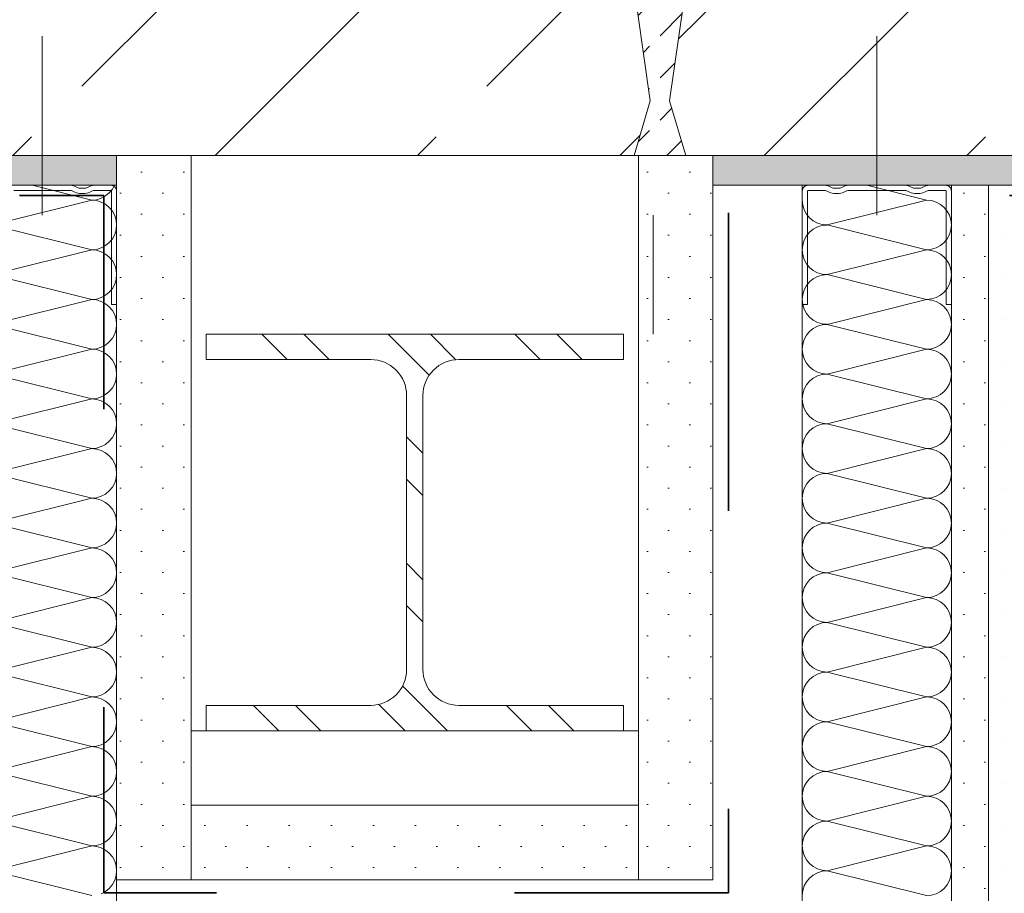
# Model space of a CAD drawing. Header units: metres. Extents: x 39.6 to 62.6, y -3.3 to 8.
# Tile 26 of 48: x 44.372 to 44.703, y 4.177 to 4.471. Entities that reach past the tile are written whole.
import ezdxf

# ---------------------------------------------------------------- set-up
doc = ezdxf.new("R2010")
doc.units = ezdxf.units.M
doc.header["$MEASUREMENT"] = 0
doc.linetypes.add('Achse', pattern=[0.08, 0.04, -0.02, 0, -0.02])
doc.linetypes.add('Strichlinie eng', pattern=[0.046, 0.03, -0.016])
for name, color, linetype in [('301 - Elemente.Linie', 7, 'Continuous'), ('302 - Elemente.Schraffur', 7, 'Continuous'), ('603 - Struktur.Bodenplatte_ Decke Roh', 7, 'Continuous'), ('660 - Unterkonstruktion.Trockenbau', 7, 'Continuous'), ('Neubau_606 - Struktur.Wand Innen Ausbau', 7, 'Continuous'), ('Neubau_612 - Struktur.Stahlbau', 7, 'Continuous'), ('Neubau_653 - Abdeckung.TB Verkofferung', 7, 'Continuous'), ('Neubau_660 - Unterkonstruktion.Trockenbau', 7, 'Continuous')]:
    doc.layers.add(name, color=color, linetype=linetype)
pattern_1 = [(45, (0, 0), (-0.0070710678, 0.0070710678), [0, -0.01])]

# ---------------------------------------------------------------- blocks, each defined once
blk = doc.blocks.new('*X1')
at = {"layer": 'Neubau_606 - Struktur.Wand Innen Ausbau', "color": 1, "linetype": 'Continuous', "lineweight": 5}
for p, q in [((44.39667, 4.41), (44.37667, 4.415)), ((44.4013, 4.4114), (44.40256, 4.41244)), ((44.40256, 4.41244), (44.4036, 4.4137)), ((44.4036, 4.4137), (44.40429, 4.415)), ((44.39667, 4.41), (44.36333, 4.40167)), ((44.39667, 4.41), (44.39829, 4.41016)), ((44.39829, 4.40984), (44.39667, 4.41)), ((44.39829, 4.41016), (44.39986, 4.41063)), ((44.39986, 4.40937), (44.39829, 4.40984)), ((44.39986, 4.41063), (44.4013, 4.4114)), ((44.4013, 4.4086), (44.39986, 4.40937)), ((44.40256, 4.40756), (44.4013, 4.4086)), ((44.4036, 4.4063), (44.40256, 4.40756)), ((44.40437, 4.40486), (44.4036, 4.4063)), ((44.40484, 4.40329), (44.40437, 4.40486)), ((44.405, 4.40167), (44.40484, 4.40329)), ((44.39667, 4.39333), (44.36333, 4.40167)), ((44.40437, 4.39848), (44.40484, 4.40004)), ((44.40484, 4.40004), (44.405, 4.40167)), ((44.4013, 4.39474), (44.40256, 4.39577)), ((44.40256, 4.39577), (44.4036, 4.39704)), ((44.4036, 4.39704), (44.40437, 4.39848)), ((44.39667, 4.39333), (44.36333, 4.385)), ((44.39667, 4.39333), (44.39829, 4.39349)), ((44.39829, 4.39317), (44.39667, 4.39333)), ((44.39829, 4.39349), (44.39986, 4.39397)), ((44.39986, 4.3927), (44.39829, 4.39317)), ((44.39986, 4.39397), (44.4013, 4.39474)), ((44.4013, 4.39193), (44.39986, 4.3927)), ((44.40256, 4.39089), (44.4013, 4.39193)), ((44.4036, 4.38963), (44.40256, 4.39089)), ((44.40437, 4.38819), (44.4036, 4.38963)), ((44.40484, 4.38663), (44.40437, 4.38819)), ((44.405, 4.385), (44.40484, 4.38663)), ((44.39667, 4.37667), (44.36333, 4.385)), ((44.40437, 4.38181), (44.40484, 4.38337)), ((44.40484, 4.38337), (44.405, 4.385)), ((44.4013, 4.37807), (44.40256, 4.37911)), ((44.40256, 4.37911), (44.4036, 4.38037)), ((44.4036, 4.38037), (44.40437, 4.38181)), ((44.39667, 4.37667), (44.36333, 4.36833)), ((44.39667, 4.37667), (44.39829, 4.37683)), ((44.39829, 4.37651), (44.39667, 4.37667)), ((44.39829, 4.37683), (44.39986, 4.3773)), ((44.39986, 4.37603), (44.39829, 4.37651)), ((44.39986, 4.3773), (44.4013, 4.37807)), ((44.4013, 4.37526), (44.39986, 4.37603)), ((44.40256, 4.37423), (44.4013, 4.37526)), ((44.4036, 4.37296), (44.40256, 4.37423)), ((44.40437, 4.37152), (44.4036, 4.37296)), ((44.40484, 4.36996), (44.40437, 4.37152)), ((44.405, 4.36833), (44.40484, 4.36996)), ((44.39667, 4.36), (44.36333, 4.36833)), ((44.40437, 4.36514), (44.40484, 4.36671)), ((44.40484, 4.36671), (44.405, 4.36833)), ((44.40256, 4.36244), (44.4036, 4.3637)), ((44.4036, 4.3637), (44.40437, 4.36514)), ((44.39667, 4.36), (44.36333, 4.35167)), ((44.39667, 4.36), (44.39829, 4.36016)), ((44.39829, 4.35984), (44.39667, 4.36)), ((44.39829, 4.36016), (44.39986, 4.36063)), ((44.39986, 4.35937), (44.39829, 4.35984)), ((44.39986, 4.36063), (44.4013, 4.3614)), ((44.4013, 4.3586), (44.39986, 4.35937)), ((44.4013, 4.3614), (44.40256, 4.36244)), ((44.40256, 4.35756), (44.4013, 4.3586)), ((44.4036, 4.3563), (44.40256, 4.35756)), ((44.40437, 4.35486), (44.4036, 4.3563)), ((44.40484, 4.35329), (44.40437, 4.35486)), ((44.405, 4.35167), (44.40484, 4.35329)), ((44.39667, 4.34333), (44.36333, 4.35167)), ((44.40437, 4.34848), (44.40484, 4.35004)), ((44.40484, 4.35004), (44.405, 4.35167)), ((44.40256, 4.34577), (44.4036, 4.34704)), ((44.4036, 4.34704), (44.40437, 4.34848)), ((44.39667, 4.34333), (44.36333, 4.335)), ((44.39667, 4.34333), (44.39829, 4.34349)), ((44.39829, 4.34317), (44.39667, 4.34333)), ((44.39829, 4.34349), (44.39986, 4.34397)), ((44.39986, 4.3427), (44.39829, 4.34317)), ((44.39986, 4.34397), (44.4013, 4.34474)), ((44.4013, 4.34474), (44.40256, 4.34577)), ((44.4013, 4.34193), (44.39986, 4.3427)), ((44.40256, 4.34089), (44.4013, 4.34193)), ((44.4036, 4.33963), (44.40256, 4.34089)), ((44.40437, 4.33819), (44.4036, 4.33963)), ((44.40484, 4.33663), (44.40437, 4.33819)), ((44.405, 4.335), (44.40484, 4.33663)), ((44.39667, 4.32667), (44.36333, 4.335)), ((44.40437, 4.33181), (44.40484, 4.33337)), ((44.40484, 4.33337), (44.405, 4.335)), ((44.40256, 4.32911), (44.4036, 4.33037)), ((44.4036, 4.33037), (44.40437, 4.33181)), ((44.39667, 4.32667), (44.36333, 4.31833)), ((44.39667, 4.32667), (44.39829, 4.32683)), ((44.39829, 4.32651), (44.39667, 4.32667)), ((44.39829, 4.32683), (44.39986, 4.3273)), ((44.39986, 4.32603), (44.39829, 4.32651)), ((44.39986, 4.3273), (44.4013, 4.32807)), ((44.4013, 4.32807), (44.40256, 4.32911)), ((44.4013, 4.32526), (44.39986, 4.32603)), ((44.40256, 4.32423), (44.4013, 4.32526)), ((44.4036, 4.32296), (44.40256, 4.32423)), ((44.40437, 4.32152), (44.4036, 4.32296)), ((44.40484, 4.31996), (44.40437, 4.32152)), ((44.405, 4.31833), (44.40484, 4.31996)), ((44.39667, 4.31), (44.36333, 4.31833)), ((44.40437, 4.31514), (44.40484, 4.31671)), ((44.40484, 4.31671), (44.405, 4.31833)), ((44.40256, 4.31244), (44.4036, 4.3137)), ((44.4036, 4.3137), (44.40437, 4.31514)), ((44.39667, 4.31), (44.36333, 4.30167)), ((44.39667, 4.31), (44.39829, 4.31016)), ((44.39829, 4.30984), (44.39667, 4.31)), ((44.39829, 4.31016), (44.39986, 4.31063)), ((44.39986, 4.30937), (44.39829, 4.30984)), ((44.39986, 4.31063), (44.4013, 4.3114)), ((44.4013, 4.3114), (44.40256, 4.31244)), ((44.4013, 4.3086), (44.39986, 4.30937)), ((44.40256, 4.30756), (44.4013, 4.3086)), ((44.4036, 4.3063), (44.40256, 4.30756)), ((44.40437, 4.30486), (44.4036, 4.3063)), ((44.40484, 4.30329), (44.40437, 4.30486)), ((44.405, 4.30167), (44.40484, 4.30329)), ((44.39667, 4.29333), (44.36333, 4.30167)), ((44.40437, 4.29848), (44.40484, 4.30004)), ((44.40484, 4.30004), (44.405, 4.30167)), ((44.40256, 4.29577), (44.4036, 4.29704)), ((44.4036, 4.29704), (44.40437, 4.29848)), ((44.39667, 4.29333), (44.36333, 4.285)), ((44.39667, 4.29333), (44.39829, 4.29349)), ((44.39829, 4.29317), (44.39667, 4.29333)), ((44.39829, 4.29349), (44.39986, 4.29397)), ((44.39986, 4.29397), (44.4013, 4.29474)), ((44.4013, 4.29474), (44.40256, 4.29577)), ((44.39986, 4.2927), (44.39829, 4.29317)), ((44.4013, 4.29193), (44.39986, 4.2927)), ((44.40256, 4.29089), (44.4013, 4.29193)), ((44.4036, 4.28963), (44.40256, 4.29089)), ((44.40437, 4.28819), (44.4036, 4.28963)), ((44.40484, 4.28663), (44.40437, 4.28819)), ((44.39667, 4.27667), (44.36333, 4.285)), ((44.40437, 4.28181), (44.40484, 4.28337)), ((44.405, 4.285), (44.40484, 4.28663)), ((44.40484, 4.28337), (44.405, 4.285)), ((44.40256, 4.27911), (44.4036, 4.28037)), ((44.4036, 4.28037), (44.40437, 4.28181)), ((44.39667, 4.27667), (44.39829, 4.27683)), ((44.39829, 4.27683), (44.39986, 4.2773)), ((44.39986, 4.2773), (44.4013, 4.27807)), ((44.4013, 4.27807), (44.40256, 4.27911)), ((44.39667, 4.27667), (44.36333, 4.26833)), ((44.39829, 4.27651), (44.39667, 4.27667)), ((44.39986, 4.27603), (44.39829, 4.27651)), ((44.4013, 4.27526), (44.39986, 4.27603)), ((44.40256, 4.27423), (44.4013, 4.27526)), ((44.4036, 4.27296), (44.40256, 4.27423)), ((44.40437, 4.27152), (44.4036, 4.27296)), ((44.40484, 4.26996), (44.40437, 4.27152)), ((44.39667, 4.26), (44.36333, 4.26833)), ((44.405, 4.26833), (44.40484, 4.26996)), ((44.40484, 4.26671), (44.405, 4.26833)), ((44.40256, 4.26244), (44.4036, 4.2637)), ((44.4036, 4.2637), (44.40437, 4.26514)), ((44.40437, 4.26514), (44.40484, 4.26671)), ((44.39829, 4.26016), (44.39986, 4.26063)), ((44.39986, 4.26063), (44.4013, 4.2614)), ((44.4013, 4.2614), (44.40256, 4.26244)), ((44.39667, 4.26), (44.36333, 4.25167)), ((44.39667, 4.26), (44.39829, 4.26016)), ((44.39829, 4.25984), (44.39667, 4.26)), ((44.39986, 4.25937), (44.39829, 4.25984)), ((44.4013, 4.2586), (44.39986, 4.25937)), ((44.40256, 4.25756), (44.4013, 4.2586)), ((44.4036, 4.2563), (44.40256, 4.25756)), ((44.40437, 4.25486), (44.4036, 4.2563)), ((44.40484, 4.25329), (44.40437, 4.25486)), ((44.39667, 4.24333), (44.36333, 4.25167)), ((44.405, 4.25167), (44.40484, 4.25329)), ((44.40484, 4.25004), (44.405, 4.25167)), ((44.40256, 4.24577), (44.4036, 4.24704)), ((44.4036, 4.24704), (44.40437, 4.24848)), ((44.40437, 4.24848), (44.40484, 4.25004)), ((44.39829, 4.24349), (44.39986, 4.24397)), ((44.39986, 4.24397), (44.4013, 4.24474)), ((44.4013, 4.24474), (44.40256, 4.24577)), ((44.39667, 4.24333), (44.36333, 4.235)), ((44.39667, 4.24333), (44.39829, 4.24349)), ((44.39829, 4.24317), (44.39667, 4.24333)), ((44.39986, 4.2427), (44.39829, 4.24317)), ((44.4013, 4.24193), (44.39986, 4.2427)), ((44.40256, 4.24089), (44.4013, 4.24193)), ((44.4036, 4.23963), (44.40256, 4.24089)), ((44.40437, 4.23819), (44.4036, 4.23963)), ((44.40484, 4.23663), (44.40437, 4.23819)), ((44.39667, 4.22667), (44.36333, 4.235)), ((44.405, 4.235), (44.40484, 4.23663)), ((44.40484, 4.23337), (44.405, 4.235)), ((44.4036, 4.23037), (44.40437, 4.23181)), ((44.40437, 4.23181), (44.40484, 4.23337)), ((44.39829, 4.22683), (44.39986, 4.2273)), ((44.39986, 4.2273), (44.4013, 4.22807)), ((44.4013, 4.22807), (44.40256, 4.22911)), ((44.40256, 4.22911), (44.4036, 4.23037)), ((44.39667, 4.22667), (44.36333, 4.21833)), ((44.39667, 4.22667), (44.39829, 4.22683)), ((44.39829, 4.22651), (44.39667, 4.22667)), ((44.39986, 4.22603), (44.39829, 4.22651)), ((44.4013, 4.22526), (44.39986, 4.22603)), ((44.40256, 4.22423), (44.4013, 4.22526)), ((44.4036, 4.22296), (44.40256, 4.22423)), ((44.40437, 4.22152), (44.4036, 4.22296)), ((44.40484, 4.21996), (44.40437, 4.22152)), ((44.39667, 4.21), (44.36333, 4.21833)), ((44.405, 4.21833), (44.40484, 4.21996)), ((44.40484, 4.21671), (44.405, 4.21833)), ((44.4036, 4.2137), (44.40437, 4.21514)), ((44.40437, 4.21514), (44.40484, 4.21671)), ((44.39986, 4.21063), (44.4013, 4.2114)), ((44.4013, 4.2114), (44.40256, 4.21244)), ((44.40256, 4.21244), (44.4036, 4.2137)), ((44.39667, 4.21), (44.36333, 4.20167)), ((44.39667, 4.21), (44.39829, 4.21016)), ((44.39829, 4.20984), (44.39667, 4.21)), ((44.39829, 4.21016), (44.39986, 4.21063)), ((44.39986, 4.20937), (44.39829, 4.20984)), ((44.4013, 4.2086), (44.39986, 4.20937)), ((44.40256, 4.20756), (44.4013, 4.2086)), ((44.4036, 4.2063), (44.40256, 4.20756)), ((44.40437, 4.20486), (44.4036, 4.2063)), ((44.40484, 4.20329), (44.40437, 4.20486)), ((44.39667, 4.19333), (44.36333, 4.20167)), ((44.405, 4.20167), (44.40484, 4.20329)), ((44.40484, 4.20004), (44.405, 4.20167)), ((44.4036, 4.19704), (44.40437, 4.19848)), ((44.40437, 4.19848), (44.40484, 4.20004)), ((44.39986, 4.19397), (44.4013, 4.19474)), ((44.4013, 4.19474), (44.40256, 4.19577)), ((44.40256, 4.19577), (44.4036, 4.19704)), ((44.39667, 4.19333), (44.36333, 4.185)), ((44.39667, 4.19333), (44.39829, 4.19349)), ((44.39829, 4.19317), (44.39667, 4.19333)), ((44.39829, 4.19349), (44.39986, 4.19397)), ((44.39986, 4.1927), (44.39829, 4.19317)), ((44.4013, 4.19193), (44.39986, 4.1927)), ((44.40256, 4.19089), (44.4013, 4.19193)), ((44.4036, 4.18963), (44.40256, 4.19089)), ((44.40437, 4.18819), (44.4036, 4.18963)), ((44.40484, 4.18663), (44.40437, 4.18819)), ((44.39667, 4.17667), (44.36333, 4.185)), ((44.405, 4.185), (44.40484, 4.18663)), ((44.40484, 4.18337), (44.405, 4.185)), ((44.4036, 4.18037), (44.40437, 4.18181)), ((44.40437, 4.18181), (44.40484, 4.18337)), ((44.39986, 4.1773), (44.4013, 4.17807)), ((44.4013, 4.17807), (44.40256, 4.17911)), ((44.40256, 4.17911), (44.4036, 4.18037))]:
    blk.add_line(p, q, dxfattribs=at)
blk = doc.blocks.new('*X8')
at = {"layer": 'Neubau_606 - Struktur.Wand Innen Ausbau', "color": 1, "linetype": 'Continuous', "lineweight": 5}
for p, q in [((44.67665, 4.41), (44.65665, 4.415)), ((44.67665, 4.41), (44.64332, 4.40167)), ((44.67665, 4.39333), (44.64332, 4.40167)), ((44.67665, 4.39333), (44.64332, 4.385)), ((44.67665, 4.37667), (44.64332, 4.385)), ((44.67665, 4.37667), (44.64332, 4.36833)), ((44.67665, 4.36), (44.64332, 4.36833)), ((44.67665, 4.36), (44.64332, 4.35167)), ((44.67665, 4.34333), (44.64332, 4.35167)), ((44.67665, 4.34333), (44.64332, 4.335)), ((44.67665, 4.32667), (44.64332, 4.335)), ((44.67665, 4.32667), (44.64332, 4.31833)), ((44.67665, 4.31), (44.64332, 4.31833)), ((44.67665, 4.31), (44.64332, 4.30167)), ((44.67665, 4.29333), (44.64332, 4.30167)), ((44.67665, 4.29333), (44.64332, 4.285)), ((44.67665, 4.27667), (44.64332, 4.285)), ((44.67665, 4.27667), (44.64332, 4.26833)), ((44.67665, 4.26), (44.64332, 4.26833)), ((44.67665, 4.26), (44.64332, 4.25167)), ((44.67665, 4.24333), (44.64332, 4.25167)), ((44.67665, 4.24333), (44.64332, 4.235)), ((44.67665, 4.22667), (44.64332, 4.235)), ((44.67665, 4.22667), (44.64332, 4.21833)), ((44.67665, 4.21), (44.64332, 4.21833)), ((44.67665, 4.21), (44.64332, 4.20167)), ((44.67665, 4.19333), (44.64332, 4.20167)), ((44.67665, 4.19333), (44.64332, 4.185)), ((44.67665, 4.17667), (44.64332, 4.185))]:
    blk.add_line(p, q, dxfattribs=at)
for centre, start, end in [((44.64332, 4.41), 180, 270), ((44.67665, 4.40167), 0, 90), ((44.64332, 4.39333), 90, 180), ((44.67665, 4.40167), 270, 0), ((44.64332, 4.39333), 180, 270), ((44.67665, 4.385), 0, 90), ((44.64332, 4.37667), 90, 180), ((44.67665, 4.385), 270, 0), ((44.64332, 4.37667), 180, 270), ((44.67665, 4.36833), 0, 90), ((44.64332, 4.36), 90, 180), ((44.67665, 4.36833), 270, 0), ((44.64332, 4.36), 180, 270), ((44.67665, 4.35167), 0, 90), ((44.64332, 4.34333), 90, 180), ((44.67665, 4.35167), 270, 0), ((44.64332, 4.34333), 180, 270), ((44.67665, 4.335), 0, 90), ((44.64332, 4.32667), 90, 180), ((44.67665, 4.335), 270, 0), ((44.64332, 4.32667), 180, 270), ((44.67665, 4.31833), 0, 90), ((44.64332, 4.31), 90, 180), ((44.67665, 4.31833), 270, 0), ((44.64332, 4.31), 180, 270), ((44.67665, 4.30167), 0, 90), ((44.64332, 4.29333), 90, 180), ((44.67665, 4.30167), 270, 0), ((44.64332, 4.29333), 180, 270), ((44.67665, 4.285), 0, 90), ((44.64332, 4.27667), 90, 180), ((44.67665, 4.285), 270, 0), ((44.64332, 4.27667), 180, 270), ((44.67665, 4.26833), 0, 90), ((44.64332, 4.26), 90, 180), ((44.67665, 4.26833), 270, 0), ((44.64332, 4.26), 180, 270), ((44.67665, 4.25167), 0, 90), ((44.64332, 4.24333), 90, 180), ((44.67665, 4.25167), 270, 0), ((44.64332, 4.24333), 180, 270), ((44.67665, 4.235), 0, 90), ((44.64332, 4.22667), 90, 180), ((44.67665, 4.235), 270, 0), ((44.64332, 4.22667), 180, 270), ((44.67665, 4.21833), 0, 90), ((44.64332, 4.21), 90, 180), ((44.67665, 4.21833), 270, 0), ((44.64332, 4.21), 180, 270), ((44.67665, 4.20167), 0, 90), ((44.64332, 4.19333), 90, 180), ((44.67665, 4.20167), 270, 0), ((44.64332, 4.19333), 180, 270), ((44.67665, 4.185), 0, 90), ((44.64332, 4.17667), 90, 180), ((44.67665, 4.185), 270, 0)]:
    blk.add_arc(centre, 0.00833, start, end, dxfattribs=at)

msp = doc.modelspace()

# ---------------------------------------------------------------- hatches: boundary and pattern name
at = {"linetype": 'Continuous', "lineweight": 5}
h = msp.add_hatch(dxfattribs=at)
h.set_pattern_fill('Metall__Stahl_0001', color=1, style=0, pattern_type=2)
h.set_pattern_definition([(135, (0, 0), (0.021213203, 0.021213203), []), (135, (-0.00707, -0.00707), (0.021213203, 0.021213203), [])])
h.paths.add_polyline_path([(44.575, 4.36501), (44.435, 4.36501), (44.435, 4.35651), (44.49025, 4.35651, -0.414214), (44.50225, 4.34451), (44.50225, 4.25251, -0.414214), (44.49025, 4.24051), (44.435, 4.24051), (44.435, 4.23201), (44.575, 4.23201), (44.575, 4.24051), (44.51975, 4.24051, -0.414214), (44.50775, 4.25251), (44.50775, 4.34451, -0.414214), (44.51975, 4.35651), (44.575, 4.35651)])
at = {"layer": '302 - Elemente.Schraffur', "linetype": 'Continuous', "lineweight": 9}
h = msp.add_hatch(dxfattribs=at)
h.set_pattern_fill('Beton__unbewehrt_0001', style=0, pattern_type=2)
h.set_pattern_definition([(45, (44.58725, 4.55), (-0.014142, 0.014142), [0.015, -0.005]), (45, (44.58725, 4.564142), (-0.014142, 0.014142), [0.015, -0.005])])
h.paths.add_polyline_path([(44.6202, 4.51161), (44.62787, 4.58907), (44.61327, 4.60367), (44.6202, 4.675), (44.5543, 4.675), (44.56123, 4.60367), (44.54663, 4.58907), (44.5543, 4.51161), (44.57757, 4.48835), (44.584, 4.44331), (44.57859, 4.425), (44.58, 4.425), (44.59591, 4.425), (44.5905, 4.44331), (44.59693, 4.48835)])
at = {"layer": '603 - Struktur.Bodenplatte_ Decke Roh', "linetype": 'Continuous', "lineweight": 9}
h = msp.add_hatch(dxfattribs=at)
h.set_pattern_fill('Beton__Stahlbeton_0001', style=0, pattern_type=2)
h.set_pattern_definition([(45, (44.2915, 4.55), (-0.067882, 0.067882), []), (45, (44.25756, 4.58394), (-0.067882, 0.067882), [0.072, -0.024])])
h.paths.add_polyline_path([(44.0287, 4.675), (44.02177, 4.60367), (44.03637, 4.58907), (44.0287, 4.51161), (44.00543, 4.48835), (43.999, 4.44331), (44.00441, 4.425), (44.57859, 4.425), (44.584, 4.44331), (44.57757, 4.48835), (44.5543, 4.51161), (44.54663, 4.58907), (44.56123, 4.60367), (44.5543, 4.675)])
h.paths.add_polyline_path([(44.1165, 4.55109, 1), (44.2665, 4.55109, 1)], flags=0)
h.paths.add_polyline_path([(44.3165, 4.55109, 1), (44.4665, 4.55109, 1)], flags=0)
h = msp.add_hatch(dxfattribs=at)
h.set_pattern_fill('Beton__Stahlbeton_0001', style=0, pattern_type=2)
h.set_pattern_definition([(45, (44.883, 4.55), (-0.067882, 0.067882), []), (45, (44.84906, 4.58394), (-0.067882, 0.067882), [0.072, -0.024])])
h.paths.add_polyline_path([(44.6202, 4.675), (44.61327, 4.60367), (44.62787, 4.58907), (44.6202, 4.51161), (44.59693, 4.48835), (44.5905, 4.44331), (44.59591, 4.425), (45.17009, 4.425), (45.1755, 4.44331), (45.16907, 4.48835), (45.1458, 4.51161), (45.13813, 4.58907), (45.15273, 4.60367), (45.1458, 4.675)])
h.paths.add_polyline_path([(44.708, 4.55109, 1), (44.858, 4.55109, 1)], flags=0)
h.paths.add_polyline_path([(44.908, 4.55109, 1), (45.058, 4.55109, 1)], flags=0)
at = {"layer": '603 - Struktur.Bodenplatte_ Decke Roh', "linetype": 'Continuous', "lineweight": 5}
h = msp.add_hatch(dxfattribs=at)
h.set_pattern_fill('Gips_0001', style=0, pattern_type=2)
h.set_pattern_definition(pattern_1)
h.paths.add_polyline_path([(44.405, 4.425), (42.369, 4.425), (42.369, 4.415), (44.405, 4.415)])
h = msp.add_hatch(dxfattribs=at)
h.set_pattern_fill('Gips_0001', style=0, pattern_type=2)
h.set_pattern_definition(pattern_1)
h.paths.add_polyline_path([(47.15997, 4.425), (44.605, 4.425), (44.605, 4.415), (47.15997, 4.415)])
at = {"layer": 'Neubau_606 - Struktur.Wand Innen Ausbau', "linetype": 'Continuous', "lineweight": 5}
h = msp.add_hatch(dxfattribs=at)
h.set_pattern_fill('Gips_0001', style=0, pattern_type=2)
h.set_pattern_definition(pattern_1)
h.paths.add_polyline_path([(44.69749, 4.015), (44.69749, 4.415), (44.68499, 4.415), (44.68499, 4.015)])
h = msp.add_hatch(dxfattribs=at)
h.set_pattern_fill('Gips_0001', style=0, pattern_type=2)
h.set_pattern_definition(pattern_1)
h.paths.add_polyline_path([(44.70999, 4.015), (44.70999, 4.415), (44.69749, 4.415), (44.69749, 4.015)])
at = {"layer": 'Neubau_653 - Abdeckung.TB Verkofferung', "linetype": 'Continuous', "lineweight": 5}
h = msp.add_hatch(dxfattribs=at)
h.set_pattern_fill('Gips_0001', style=0, pattern_type=2)
h.set_pattern_definition(pattern_1)
h.paths.add_polyline_path([(44.405, 4.425), (44.405, 4.182), (44.43, 4.182), (44.43, 4.207), (44.43, 4.232), (44.43, 4.425)])
h = msp.add_hatch(dxfattribs=at)
h.set_pattern_fill('Gips_0001', style=0, pattern_type=2)
h.set_pattern_definition(pattern_1)
h.paths.add_polyline_path([(44.58, 4.425), (44.58, 4.232), (44.58, 4.207), (44.58, 4.182), (44.605, 4.182), (44.605, 4.425)])
h = msp.add_hatch(dxfattribs=at)
h.set_pattern_fill('Gips_0001', style=0, pattern_type=2)
h.set_pattern_definition(pattern_1)
h.paths.add_polyline_path([(44.58, 4.207), (44.43, 4.207), (44.43, 4.182), (44.58, 4.182)])

# ---------------------------------------------------------------- linework, layer by layer
at = {"color": 1, "linetype": 'Continuous', "lineweight": 9, "flags": 128}
msp.add_lwpolyline([(44.575, 4.36501), (44.435, 4.36501), (44.435, 4.35651), (44.49025, 4.35651, -0.414214), (44.50225, 4.34451), (44.50225, 4.25251, -0.414214), (44.49025, 4.24051), (44.435, 4.24051), (44.435, 4.23201), (44.575, 4.23201), (44.575, 4.24051), (44.51975, 4.24051, -0.414214), (44.50775, 4.25251), (44.50775, 4.34451, -0.414214), (44.51975, 4.35651), (44.575, 4.35651)], format="xyb", close=True, dxfattribs=at)
at = {"layer": '301 - Elemente.Linie', "color": 7, "linetype": 'Achse', "lineweight": 18}
msp.add_line((44.585, 4.805), (44.585, 4.365), dxfattribs=at)
at = {"layer": '301 - Elemente.Linie', "color": 92, "linetype": 'Strichlinie eng', "lineweight": 35, "true_color": 0x00be00, "flags": 128}
msp.add_lwpolyline([(47.1545, 4.36152), (47.1545, 4.41152), (44.61024, 4.41152), (44.61024, 4.17756), (44.40075, 4.17756), (44.40075, 4.41152), (42.37377, 4.41152), (42.37377, 4.17742), (42.00498, 4.17742), (42.00498, 4.41152), (40.4439, 4.41152), (40.4439, 4.17809), (40.20455, 4.17809), (40.20455, 4.12809)], dxfattribs=at)
at = {"layer": '302 - Elemente.Schraffur', "color": 7, "linetype": 'Continuous', "lineweight": 13, "flags": 128}
msp.add_lwpolyline([(44.6202, 4.51161), (44.62787, 4.58907), (44.61327, 4.60367), (44.6202, 4.675), (44.5543, 4.675), (44.56123, 4.60367), (44.54663, 4.58907), (44.5543, 4.51161), (44.57757, 4.48835), (44.584, 4.44331), (44.57859, 4.425), (44.58, 4.425), (44.59591, 4.425), (44.5905, 4.44331), (44.59693, 4.48835)], close=True, dxfattribs=at)
at = {"layer": '603 - Struktur.Bodenplatte_ Decke Roh', "color": 7, "linetype": 'Continuous', "lineweight": 13}
msp.add_line((47.62999, 4.425), (39.62999, 4.425), dxfattribs=at)
at = {"layer": '603 - Struktur.Bodenplatte_ Decke Roh', "color": 7, "linetype": 'Continuous', "lineweight": 5}
for p, q in [((44.405, 4.415), (42.369, 4.415)), ((46.84499, 4.415), (44.605, 4.415))]:
    msp.add_line(p, q, dxfattribs=at)
at = {"layer": '603 - Struktur.Bodenplatte_ Decke Roh', "color": 7, "linetype": 'Continuous', "lineweight": 13, "flags": 128}
for points in [[(44.0287, 4.675), (44.02177, 4.60367), (44.03637, 4.58907), (44.0287, 4.51161), (44.00543, 4.48835), (43.999, 4.44331), (44.00441, 4.425), (44.57859, 4.425), (44.584, 4.44331), (44.57757, 4.48835), (44.5543, 4.51161), (44.54663, 4.58907), (44.56123, 4.60367), (44.5543, 4.675)], [(44.6202, 4.675), (44.61327, 4.60367), (44.62787, 4.58907), (44.6202, 4.51161), (44.59693, 4.48835), (44.5905, 4.44331), (44.59591, 4.425), (45.17009, 4.425), (45.1755, 4.44331), (45.16907, 4.48835), (45.1458, 4.51161), (45.13813, 4.58907), (45.15273, 4.60367), (45.1458, 4.675)]]:
    msp.add_lwpolyline(points, close=True, dxfattribs=at)
at = {"layer": '660 - Unterkonstruktion.Trockenbau', "color": 1, "linetype": 'Continuous', "lineweight": 13}
for p, q in [((44.38, 4.405), (44.38, 4.465)), ((44.65999, 4.405), (44.65999, 4.465))]:
    msp.add_line(p, q, dxfattribs=at)
at = {"layer": 'Neubau_606 - Struktur.Wand Innen Ausbau', "color": 1, "linetype": 'Continuous', "lineweight": 5}
for p, q in [((44.63499, 4.415), (44.63499, 4.015)), ((44.68499, 4.415), (44.68499, 4.015)), ((44.69749, 4.415), (44.69749, 4.015)), ((44.405, 4.182), (44.405, 4.015))]:
    msp.add_line(p, q, dxfattribs=at)
at = {"layer": 'Neubau_612 - Struktur.Stahlbau', "color": 1, "linetype": 'Continuous', "lineweight": 9}
msp.add_line((44.575, 4.232), (44.435, 4.232), dxfattribs=at)
at = {"layer": 'Neubau_653 - Abdeckung.TB Verkofferung', "color": 1, "linetype": 'Continuous', "lineweight": 9}
msp.add_line((44.58, 4.232), (44.43, 4.232), dxfattribs=at)
at = {"layer": 'Neubau_653 - Abdeckung.TB Verkofferung', "color": 1, "linetype": 'Continuous', "lineweight": 9, "flags": 128}
for points in [[(44.405, 4.425), (44.405, 4.182), (44.43, 4.182), (44.43, 4.207), (44.43, 4.232), (44.43, 4.425)], [(44.58, 4.425), (44.58, 4.232), (44.58, 4.207), (44.58, 4.182), (44.605, 4.182), (44.605, 4.425)], [(44.58, 4.207), (44.43, 4.207), (44.43, 4.182), (44.58, 4.182)]]:
    msp.add_lwpolyline(points, close=True, dxfattribs=at)
at = {"layer": 'Neubau_660 - Unterkonstruktion.Trockenbau', "color": 1, "linetype": 'Continuous', "lineweight": 13, "flags": 128}
msp.add_lwpolyline([(44.3705, 4.415), (44.3895, 4.415, -0.156603), (44.39157, 4.41434, 0.156603), (44.39261, 4.414), (44.39439, 4.414, 0.156603), (44.39543, 4.41434, -0.156603), (44.3975, 4.415), (44.403, 4.415, -0.414214), (44.405, 4.413), (44.405, 4.375), (44.40325, 4.375), (44.40325, 4.413, 0.414214), (44.403, 4.41325), (44.3975, 4.41325, 0.156603), (44.39645, 4.41291, -0.156603), (44.39439, 4.41225), (44.39261, 4.41225, -0.156603), (44.39055, 4.41291, 0.156603), (44.3895, 4.41325), (44.3705, 4.41325, 0.156603)], format="xyb", dxfattribs=at)
msp.add_lwpolyline([(44.63499, 4.375), (44.63499, 4.413, -0.414214), (44.63699, 4.415), (44.64249, 4.415, -0.156603), (44.64455, 4.41434, 0.156603), (44.6456, 4.414), (44.64737, 4.414, 0.156603), (44.64842, 4.41434, -0.156603), (44.65049, 4.415), (44.66949, 4.415, -0.156603), (44.67155, 4.41434, 0.156603), (44.6726, 4.414), (44.67437, 4.414, 0.156603), (44.67542, 4.41434, -0.156603), (44.67749, 4.415), (44.68299, 4.415, -0.414214), (44.68499, 4.413), (44.68499, 4.375), (44.68324, 4.375), (44.68324, 4.413, 0.414214), (44.68299, 4.41325), (44.67749, 4.41325, 0.156603), (44.67644, 4.41291, -0.156603), (44.67437, 4.41225), (44.6726, 4.41225, -0.156603), (44.67053, 4.41291, 0.156603), (44.66949, 4.41325), (44.65049, 4.41325, 0.156603), (44.64944, 4.41291, -0.156603), (44.64737, 4.41225), (44.6456, 4.41225, -0.156603), (44.64353, 4.41291, 0.156603), (44.64249, 4.41325), (44.63699, 4.41325, 0.414214), (44.63674, 4.413), (44.63674, 4.375)], format="xyb", close=True, dxfattribs=at)

# ---------------------------------------------------------------- block references
at = {"layer": 'Neubau_606 - Struktur.Wand Innen Ausbau', "color": 1, "linetype": 'Continuous', "lineweight": 5}
for name in ['*X1', '*X8']:
    msp.add_blockref(name, (0, 0), dxfattribs=at)

doc.saveas('drawing.dxf')
